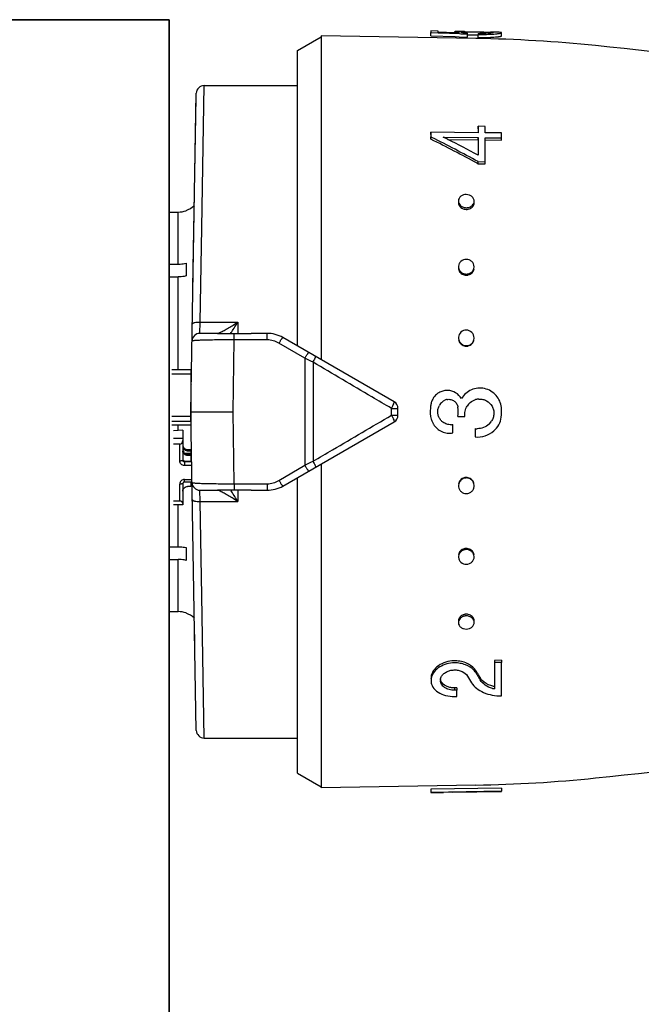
# Model space of a CAD drawing. Header units: millimetres. Extents: x 17747 to 112039, y -74980 to 446921.
# Tile 43 of 256: x 45248 to 45288, y -74019 to -73956. Entities that reach past the tile are written whole.
import ezdxf

# ---------------------------------------------------------------- set-up
doc = ezdxf.new("R2010")
doc.units = ezdxf.units.MM
doc.layers.add('UT_ZAŘÍZENÍ - OT', color=3, linetype='Continuous', lineweight=35)

msp = doc.modelspace()

# ---------------------------------------------------------------- linework, layer by layer
at = {"color": 0, "linetype": 'Continuous'}
for p, q in [((45274.549, -73957.135), (45274.552, -73956.936)), ((45274.552, -73956.831), (45274.552, -73956.936)), ((45275.002, -73956.839), (45274.552, -73956.831)), ((45274.552, -73956.936), (45275.001, -73956.951)), ((45275.001, -73956.951), (45275.069, -73956.954)), ((45275.002, -73956.907), (45275.002, -73956.839)), ((45276.062, -73956.941), (45275.002, -73956.907)), ((45275.069, -73956.954), (45276.36, -73956.999)), ((45276.052, -73956.887), (45276.051, -73956.94)), ((45276.365, -73956.95), (45276.062, -73956.941)), ((45276.215, -73956.946), (45276.215, -73956.931)), ((45276.36, -73956.999), (45276.446, -73957.002)), ((45276.446, -73957.002), (45276.876, -73957.018)), ((45276.652, -73956.945), (45276.653, -73956.881)), ((45276.873, -73957.217), (45276.876, -73957.018)), ((45276.874, -73957.079), (45276.906, -73957.079)), ((45276.876, -73957.018), (45276.876, -73956.965)), ((45277.485, -73957.085), (45277.56, -73957.086)), ((45277.486, -73956.885), (45277.608, -73956.887)), ((45277.559, -73957.246), (45277.562, -73957.047)), ((45277.562, -73956.984), (45277.562, -73957.047)), ((45278.4, -73956.898), (45278.389, -73956.898)), ((45278.399, -73956.958), (45278.4, -73956.912)), ((45278.415, -73956.899), (45278.4, -73956.898)), ((45279.048, -73957.145), (45279.052, -73956.945)), ((45266.048, -73958.076), (45267.548, -73957.21)), ((45267.548, -73957.136), (45267.548, -73977.781)), ((45277.417, -73957.309), (45267.548, -73957.136)), ((45274.549, -73957.135), (45276.098, -73957.189)), ((45276.098, -73957.189), (45276.356, -73957.198)), ((45276.356, -73957.198), (45276.873, -73957.217)), ((45266.048, -73976.915), (45266.048, -73958.076)), ((45259.248, -73981.11), (45259.603, -73960.802)), ((45259.948, -73969.374), (45260.103, -73960.31)), ((45260.103, -73960.31), (45266.048, -73960.31)), ((45259.387, -73973.176), (45259.598, -73961.051)), ((45274.549, -73963.423), (45274.552, -73963.276)), ((45274.552, -73963.276), (45274.552, -73963.588)), ((45277.552, -73963.315), (45274.552, -73963.276)), ((45277.549, -73963.06), (45277.552, -73962.909)), ((45277.552, -73962.909), (45277.552, -73963.315)), ((45278.002, -73962.915), (45277.552, -73962.909)), ((45278.002, -73963.321), (45278.002, -73962.915)), ((45279.052, -73963.334), (45278.002, -73963.321)), ((45279.052, -73963.645), (45279.052, -73963.334)), ((45274.549, -73963.732), (45274.552, -73963.588)), ((45274.552, -73963.588), (45274.608, -73963.616)), ((45275.338, -73963.598), (45277.552, -73963.626)), ((45275.393, -73963.626), (45275.338, -73963.598)), ((45275.631, -73963.746), (45277.549, -73963.771)), ((45277.549, -73963.771), (45277.552, -73963.626)), ((45277.549, -73963.771), (45277.549, -73964.628)), ((45277.552, -73963.626), (45277.552, -73964.745)), ((45277.998, -73963.776), (45279.048, -73963.789)), ((45278.002, -73965.164), (45278.002, -73963.632)), ((45278.002, -73963.632), (45279.052, -73963.645)), ((45279.048, -73963.789), (45279.052, -73963.645)), ((45277.496, -73965.262), (45277.549, -73965.29)), ((45277.549, -73965.29), (45277.552, -73965.159)), ((45277.552, -73965.159), (45278.002, -73965.164)), ((45277.998, -73965.295), (45278.002, -73965.164)), ((45277.549, -73965.29), (45277.998, -73965.295)), ((45257.878, -73968.373), (45258.448, -73968.373)), ((45258.448, -73971.697), (45258.448, -73968.373)), ((45258.948, -73968.274), (45258.948, -73968.287)), ((45259.846, -73975.385), (45259.948, -73969.374)), ((45257.83, -73971.697), (45258.448, -73971.697)), ((45258.948, -73971.636), (45258.948, -73972.45)), ((45257.823, -73972.51), (45258.448, -73972.51)), ((45258.448, -73978.436), (45258.448, -73972.51)), ((45259.827, -73976.11), (45259.846, -73975.385)), ((45259.846, -73975.385), (45262.248, -73975.385)), ((45262.248, -73975.385), (45262.248, -73976.119)), ((45260.985, -73976.11), (45259.827, -73976.11)), ((45261.949, -73981.11), (45262.021, -73976.525)), ((45262.021, -73976.525), (45262.021, -73976.118)), ((45264.118, -73976.525), (45262.021, -73976.525)), ((45264.118, -73976.11), (45263.091, -73976.11)), ((45264.118, -73976.525), (45264.118, -73976.11)), ((45272.198, -73980.466), (45265.118, -73976.378)), ((45266.515, -73977.698), (45264.868, -73976.73)), ((45266.515, -73977.698), (45266.515, -73984.522)), ((45259.248, -73978.436), (45258.048, -73978.436)), ((45259.248, -73978.436), (45259.248, -73981.958)), ((45267.036, -73977.955), (45267.036, -73984.266)), ((45259.248, -73978.72), (45258.048, -73978.72)), ((45272.035, -73981.326), (45272.035, -73980.895)), ((45272.448, -73981.322), (45272.448, -73980.899)), ((45259.248, -73981.416), (45258.048, -73981.416)), ((45259.603, -74001.419), (45259.248, -73981.11)), ((45259.248, -73981.11), (45261.949, -73981.11)), ((45262.021, -73985.695), (45261.949, -73981.11)), ((45276.262, -73981.413), (45276.712, -73981.413)), ((45259.248, -73981.731), (45258.048, -73981.731)), ((45259.248, -73981.958), (45258.048, -73981.958)), ((45258.448, -73982.301), (45258.448, -73981.958)), ((45265.118, -73985.842), (45272.198, -73981.755)), ((45275.942, -73982.454), (45275.942, -73981.919)), ((45277.372, -73982.182), (45277.372, -73982.716)), ((45258.748, -73982.285), (45258.148, -73982.318)), ((45258.748, -73982.816), (45258.148, -73982.816)), ((45258.748, -73982.285), (45258.748, -73984.208)), ((45258.548, -73983.168), (45258.148, -73983.168)), ((45258.548, -73984.247), (45258.548, -73983.168)), ((45259.294, -73983.725), (45259.288, -73983.402)), ((45259.295, -73983.759), (45258.885, -73983.759)), ((45259.048, -73983.514), (45259.048, -73983.612)), ((45259.048, -73983.514), (45259.248, -73983.514)), ((45259.248, -73983.612), (45259.048, -73983.612)), ((45259.048, -73983.807), (45259.048, -73983.904)), ((45259.048, -73983.807), (45259.248, -73983.807)), ((45259.248, -73983.904), (45259.048, -73983.904)), ((45259.247, -73983.728), (45259.294, -73983.725)), ((45259.248, -73983.514), (45259.248, -73983.759)), ((45259.248, -73983.807), (45259.248, -73984.248)), ((45259.248, -73983.954), (45259.298, -73983.954)), ((45258.848, -73984.248), (45258.848, -73984.541)), ((45258.848, -73984.248), (45259.248, -73984.248)), ((45259.304, -73984.306), (45258.848, -73984.306)), ((45259.308, -73984.541), (45258.848, -73984.541)), ((45259.248, -73984.15), (45259.301, -73984.15)), ((45264.868, -73985.491), (45266.515, -73984.522)), ((45267.548, -73984.439), (45267.548, -74005.084)), ((45266.048, -74004.144), (45266.048, -73985.305)), ((45258.548, -73986.797), (45258.548, -73985.718)), ((45258.748, -73985.679), (45258.748, -73987.033)), ((45258.848, -73985.585), (45258.848, -73985.424)), ((45258.848, -73985.424), (45259.324, -73985.424)), ((45258.848, -73985.585), (45259.326, -73985.585)), ((45259.248, -73985.866), (45259.048, -73985.866)), ((45259.248, -73985.585), (45259.248, -73985.866)), ((45262.021, -73985.695), (45264.118, -73985.695)), ((45262.021, -73985.695), (45262.021, -73986.103)), ((45264.118, -73985.695), (45264.118, -73986.11)), ((45259.827, -73986.11), (45260.985, -73986.11)), ((45259.846, -73986.835), (45259.827, -73986.11)), ((45262.248, -73986.102), (45262.248, -73986.835)), ((45263.091, -73986.11), (45264.118, -73986.11)), ((45258.548, -73986.797), (45258.148, -73986.797)), ((45258.748, -73987.033), (45258.148, -73987.033)), ((45258.448, -73989.71), (45258.448, -73987.033)), ((45259.846, -73986.835), (45262.248, -73986.835)), ((45259.948, -73992.846), (45259.846, -73986.835)), ((45257.823, -73989.71), (45258.448, -73989.71)), ((45258.948, -73989.771), (45258.948, -73990.584)), ((45257.83, -73990.523), (45258.448, -73990.523)), ((45258.448, -73993.847), (45258.448, -73990.523)), ((45260.103, -74001.91), (45259.948, -73992.846)), ((45257.878, -73993.847), (45258.448, -73993.847)), ((45258.948, -73993.933), (45258.948, -73993.946)), ((45259.503, -73995.725), (45259.488, -73994.863)), ((45279.048, -73996.951), (45278.598, -73996.956)), ((45278.598, -73996.956), (45278.602, -73997.088)), ((45279.052, -73997.083), (45278.602, -73997.088)), ((45278.602, -73997.088), (45278.602, -73998.776)), ((45279.048, -73996.951), (45279.052, -73997.083)), ((45279.052, -73999.225), (45279.052, -73997.083)), ((45277.426, -73997.64), (45277.43, -73997.778)), ((45277.455, -73997.688), (45277.426, -73997.64)), ((45277.572, -73998.016), (45277.543, -73997.968)), ((45277.681, -73998.063), (45277.685, -73998.204)), ((45276.199, -73998.708), (45276.049, -73998.71)), ((45276.049, -73998.71), (45276.052, -73998.856)), ((45276.202, -73998.854), (45276.052, -73998.856)), ((45276.199, -73998.708), (45276.202, -73998.854)), ((45276.202, -73999.262), (45276.202, -73998.854)), ((45276.052, -73999.264), (45276.202, -73999.262)), ((45260.103, -74001.91), (45266.048, -74001.91)), ((45266.048, -74004.144), (45267.548, -74005.01)), ((45277.417, -74004.912), (45267.548, -74005.084)), ((45279.048, -74005.096), (45274.549, -74005.175)), ((45274.549, -74005.175), (45274.552, -74005.374)), ((45274.549, -74005.185), (45274.552, -74005.385)), ((45279.052, -74005.296), (45274.552, -74005.374)), ((45274.552, -74005.374), (45274.552, -74005.385)), ((45275.902, -74005.366), (45275.339, -74005.376)), ((45275.902, -74005.363), (45279.052, -74005.308)), ((45275.902, -74005.366), (45275.902, -74005.363)), ((45279.048, -74005.096), (45279.052, -74005.296)), ((45279.052, -74005.308), (45279.052, -74005.296))]:
    msp.add_line(p, q, dxfattribs=at)
for centre, radius, start, end in [((45276.328, -73970.091), 13.227, 89.44109, 89.86889), ((45276.228, -73979.887), 23.023, 89.16114, 89.43014), ((45275.943, -73998.988), 42.126, 88.99668, 89.15368), ((45276.803, -73962.159), 5.28, 90.80201, 91.62553), ((45277.239, -73951.599), 5.379, 264.4209, 265.22986), ((45277.325, -73950.557), 6.424, 265.23782, 265.99348), ((45277.736, -73946.956), 10.03, 269.00618, 269.62329), ((45277.779, -73944.505), 12.544, 269.00858, 269.7243), ((45277.861, -73947.215), 9.833, 272.60404, 273.36824), ((45278.199, -73959.463), 2.559, 85.77165, 86.54128), ((45278.256, -73958.694), 1.789, 85.3674, 85.74663), ((45277.784, -73992.633), 35.74, 88.78449, 88.98762), ((45277.933, -73948.469), 8.577, 273.37423, 274.17442), ((45275.846, -74047.295), 90, 84.13647, 89), ((45277.859, -73947.347), 9.899, 272.58441, 273.34327), ((45277.933, -73948.618), 8.626, 273.34927, 274.14414), ((45233.96, -74455.15), 500, 80.7849, 84.13647), ((45260.103, -73960.81), 0.5, 89.99995, 178.99727), ((45227.528, -74057.927), 105.279, 61.6647, 63.47201), ((45227.263, -74057.55), 105.191, 61.44046, 63.25103), ((45230.631, -74052.526), 99.533, 63.12099, 63.27442), ((45227.719, -74058.214), 105.923, 61.93543, 63.10673), ((45276.629, -73967.781), 0.33, 178.19656, 179.9988), ((45258.446, -73966.864), 1.509, 270.07058, 289.41996), ((45258.448, -73966.86), 1.5, 289.47122, 313.35083), ((45276.805, -73967.623), 0.582, 256.38385, 269.38767), ((45276.808, -73967.521), 0.577, 256.34526, 269.38585), ((45276.804, -73967.634), 0.572, 269.48444, 276.21503), ((45276.807, -73967.531), 0.567, 269.48461, 276.23097), ((45276.803, -73967.623), 0.583, 276.20438, 282.56154), ((45276.806, -73967.52), 0.578, 276.22081, 282.59954), ((45276.959, -73967.79), 0.34, 350.77007, 358.16143), ((45276.716, -73971.93), 0.417, 180.04404, 188.31485), ((45276.887, -73971.861), 0.415, 357.37319, 359.99637), ((45276.802, -73971.88), 0.519, 269.66461, 277.08605), ((45276.805, -73971.811), 0.515, 269.66483, 277.10359), ((45276.8, -73971.865), 0.533, 277.07982, 284.05154), ((45276.803, -73971.797), 0.529, 277.09797, 284.09301), ((45241.465, -73962.863), 24.264, 327.18528, 328.93017), ((45259.827, -73976.61), 0.5, 90.00005, 179.0027), ((45245.422, -73965.408), 19.559, 326.80865, 327.16862), ((45264.118, -73978.11), 2, 60, 90), ((45264.117, -73978.004), 1.479, 59.48742, 89.9707), ((45276.831, -73976.395), 0.471, 354.81541, 359.98513), ((45276.8, -73976.433), 0.492, 269.85712, 277.68641), ((45276.803, -73976.402), 0.488, 269.85737, 277.70488), ((45276.798, -73976.416), 0.509, 277.6834, 285.011), ((45276.801, -73976.385), 0.505, 277.70254, 285.05443), ((45158.953, -74197.071), 244.324, 63.74449, 63.88063), ((45259.348, -73979.266), 0.0994, 180.01969, 226.40783), ((45259.348, -73979.254), 0.301, 250.55744, 255.99011), ((45275.608, -73980.809), 1.073, 152.15714, 158.3337), ((45275.613, -73980.811), 1.078, 145.97035, 152.15939), ((45275.693, -73980.888), 0.576, 101.60275, 108.74682), ((45277.666, -73981.222), 0.927, 100.78373, 106.92072), ((45277.656, -73981.173), 0.878, 93.89514, 100.73786), ((45259.348, -73980.882), 0.3, 107.64647, 109.44599), ((45271.948, -73980.899), 0.5, 0, 60), ((45276.503, -73981.049), 1.999, 164.80798, 168.16539), ((45275.591, -73980.802), 1.054, 158.33184, 164.78857), ((45275.809, -73981.112), 0.828, 140.87074, 150.30871), ((45275.816, -73981.117), 0.836, 130.17155, 140.86954), ((45275.691, -73980.881), 0.569, 108.74479, 116.15952), ((45273.966, -73981.11), 2.316, 352.48051, 7.18318), ((45277.675, -73981.264), 0.97, 138.95573, 147.53873), ((45277.669, -73981.26), 0.963, 129.98808, 138.92429), ((45276.39, -73981.11), 2.661, 352.61699, 5.79637), ((45271.948, -73981.322), 0.5, 300, 0), ((45275.711, -73981.273), 1.181, 194.6023, 200.52709), ((45275.82, -73981.102), 0.841, 211.88911, 219.07605), ((45275.757, -73981.255), 1.23, 200.54074, 209.44738), ((45275.771, -73981.248), 1.247, 209.4292, 211.63674), ((45275.813, -73981.109), 0.831, 219.0533, 232.02888), ((45275.8, -73981.147), 0.785, 273.22437, 280.43844), ((45277.49, -73981.084), 1.104, 263.8642, 270.12595), ((45277.491, -73981.067), 1.119, 312.77559, 319.01429), ((45277.661, -73981.216), 0.893, 319.04698, 325.88598), ((45277.49, -73981.076), 1.644, 265.8993, 310.20577), ((45259.039, -73983.317), 0.29, 180.04441, 214.05404), ((45158.953, -73765.149), 244.324, 296.11937, 296.25551), ((45276.803, -73985.806), 0.51, 98.02694, 105.33939), ((45276.806, -73985.837), 0.507, 98.04608, 105.38273), ((45276.8, -73985.788), 0.493, 90.20682, 98.03026), ((45276.804, -73985.819), 0.489, 90.20709, 98.04874), ((45258.836, -73985.679), 0.0882, 171.33922, 179.96309), ((45259.827, -73985.61), 0.5, 181, 270), ((45264.117, -73984.217), 1.479, 270.02931, 300.51257), ((45264.118, -73984.11), 2, 270, 300), ((45276.783, -73985.828), 0.481, 185.08469, 187.79003), ((45245.08, -73997.035), 19.968, 32.83509, 33.1877), ((45241.544, -73999.308), 24.171, 31.0665, 32.81806), ((45276.804, -73990.359), 0.537, 97.79544, 104.73665), ((45276.808, -73990.427), 0.533, 97.81357, 104.77792), ((45276.802, -73990.342), 0.52, 90.39229, 97.80224), ((45276.806, -73990.41), 0.516, 90.39253, 97.81976), ((45258.446, -73995.357), 1.509, 70.58004, 89.92942), ((45258.448, -73995.36), 1.5, 46.64917, 70.52878), ((45276.806, -73994.603), 0.588, 97.26681, 103.58577), ((45276.809, -73994.706), 0.584, 97.28322, 103.6235), ((45276.804, -73994.589), 0.574, 90.56165, 97.27806), ((45276.808, -73994.691), 0.569, 90.56184, 97.29397), ((45276.804, -73994.578), 0.563, 89.57233, 90.53635), ((45276.807, -73994.696), 0.574, 77.3795, 90.47236), ((45276.803, -73994.594), 0.579, 77.42334, 89.52385), ((45276.629, -73994.44), 0.33, 180.0012, 181.80344), ((45276.959, -73994.43), 0.34, 1.83857, 9.22993), ((45276.072, -73998.966), 1.981, 90.6662, 95.25488), ((45276.071, -73998.934), 1.949, 86.31776, 90.65223), ((45276.467, -73998.365), 1.129, 37.30427, 43.3274), ((45276.562, -73998.292), 1.009, 30.66525, 37.31087), ((45317.825, -73973.891), 46.929, 210.59685, 210.86768), ((45316.976, -73974.059), 46.046, 210.8741, 211.14789), ((45315.624, -73974.876), 44.466, 211.14786, 211.42912), ((45275.611, -73998.234), 0.458, 173.03308, 181.39547), ((45315.356, -73974.995), 44.808, 210.82705, 211.4577), ((45316.102, -73974.922), 44.921, 210.9365, 211.21663), ((45278.472, -73997.578), 0.927, 211.49104, 218.28511), ((45278.551, -73997.516), 1.027, 218.28539, 224.50117), ((45278.987, -73996.906), 1.908, 254.23814, 258.37107), ((45233.96, -73507.071), 500, 275.86353, 279.22391), ((45260.103, -74001.41), 0.5, 181, 270), ((45275.846, -73914.926), 90, 271, 275.86353)]:
    msp.add_arc(centre, radius, start, end, dxfattribs=at)
for centre, major_axis, ratio, start_param, end_param in [((45258.548, -73982.933), (0, -0.235), 0.85043, 0, 1.570796), ((45258.548, -73986.954), (-0.2, 0), 0.785695, 3.141593, 4.712389)]:
    msp.add_ellipse(centre, major_axis=major_axis, ratio=ratio, start_param=start_param, end_param=end_param, dxfattribs=at)
for points, knots in [([(45276.102, -73956.873), (45276.09, -73956.874), (45276.073, -73956.876), (45276.057, -73956.881), (45276.052, -73956.885), (45276.052, -73956.887)], [0, 0, 0, 0, 0.708486, 0.898996, 1, 1, 1, 1]), ([(45276.052, -73956.887), (45276.052, -73956.892), (45276.071, -73956.9), (45276.099, -73956.909), (45276.152, -73956.92), (45276.192, -73956.927), (45276.215, -73956.931)], [0, 0, 0, 0, 0.080473, 0.272652, 0.58028, 1, 1, 1, 1]), ([(45276.202, -73956.866), (45276.191, -73956.866), (45276.158, -73956.868), (45276.125, -73956.87), (45276.102, -73956.873)], [0, 0, 0, 0, 0.312325, 1, 1, 1, 1]), ([(45276.358, -73956.865), (45276.343, -73956.864), (45276.291, -73956.865), (45276.239, -73956.865), (45276.202, -73956.866)], [0, 0, 0, 0, 0.28218, 1, 1, 1, 1]), ([(45276.215, -73956.931), (45276.226, -73956.932), (45276.276, -73956.94), (45276.326, -73956.946), (45276.365, -73956.95)], [0, 0, 0, 0, 0.219199, 1, 1, 1, 1]), ([(45276.45, -73956.903), (45276.45, -73956.9), (45276.46, -73956.895), (45276.468, -73956.894), (45276.474, -73956.893)], [0, 0, 0, 0, 0.306489, 1, 1, 1, 1]), ([(45276.716, -73956.952), (45276.678, -73956.948), (45276.613, -73956.941), (45276.537, -73956.93), (45276.492, -73956.921), (45276.47, -73956.915), (45276.457, -73956.911), (45276.45, -73956.905), (45276.45, -73956.903)], [0, 0, 0, 0, 0.416564, 0.727805, 0.840468, 0.923103, 0.975235, 1, 1, 1, 1]), ([(45276.474, -73956.893), (45276.478, -73956.892), (45276.501, -73956.889), (45276.524, -73956.887), (45276.542, -73956.886)], [0, 0, 0, 0, 0.191517, 1, 1, 1, 1]), ([(45276.542, -73956.886), (45276.55, -73956.885), (45276.587, -73956.883), (45276.624, -73956.882), (45276.653, -73956.881)], [0, 0, 0, 0, 0.216654, 1, 1, 1, 1]), ([(45276.729, -73956.88), (45276.743, -73956.879), (45276.802, -73956.879), (45276.862, -73956.879), (45276.908, -73956.879)], [0, 0, 0, 0, 0.229978, 1, 1, 1, 1]), ([(45276.906, -73957.079), (45276.95, -73957.079), (45277.143, -73957.079), (45277.336, -73957.082), (45277.485, -73957.085)], [0, 0, 0, 0, 0.228577, 1, 1, 1, 1]), ([(45276.908, -73956.879), (45276.952, -73956.879), (45277.145, -73956.88), (45277.337, -73956.882), (45277.486, -73956.885)], [0, 0, 0, 0, 0.228486, 1, 1, 1, 1]), ([(45277.608, -73956.887), (45277.748, -73956.889), (45277.996, -73956.895), (45278.245, -73956.902), (45278.354, -73956.909)], [0, 0, 0, 0, 0.5608, 1, 1, 1, 1]), ([(45278.311, -73956.967), (45278.267, -73956.97), (45278.054, -73956.984), (45277.84, -73956.987), (45277.67, -73956.986)], [0, 0, 0, 0, 0.202928, 1, 1, 1, 1]), ([(45277.719, -73957.049), (45277.77, -73957.049), (45277.966, -73957.049), (45278.162, -73957.044), (45278.307, -73957.038)], [0, 0, 0, 0, 0.261385, 1, 1, 1, 1]), ([(45278.51, -73956.933), (45278.509, -73956.934), (45278.504, -73956.938), (45278.488, -73956.944), (45278.45, -73956.952), (45278.388, -73956.96), (45278.339, -73956.964), (45278.311, -73956.967)], [0, 0, 0, 0, 0.026104, 0.078509, 0.271488, 0.580502, 1, 1, 1, 1]), ([(45278.4, -73956.912), (45278.415, -73956.913), (45278.441, -73956.915), (45278.475, -73956.92), (45278.495, -73956.924), (45278.507, -73956.928), (45278.509, -73956.931)], [0, 0, 0, 0, 0.402142, 0.703286, 0.901798, 1, 1, 1, 1]), ([(45278.509, -73956.931), (45278.509, -73956.931), (45278.509, -73956.932), (45278.51, -73956.932), (45278.51, -73956.933)], [0, 0, 0, 0, 0.519614, 1, 1, 1, 1]), ([(45278.972, -73956.92), (45278.916, -73956.913), (45278.772, -73956.907), (45278.629, -73956.903), (45278.542, -73956.901)], [0, 0, 0, 0, 0.393124, 1, 1, 1, 1]), ([(45278.558, -73957.023), (45278.627, -73957.018), (45278.726, -73957.009), (45278.847, -73956.995), (45278.918, -73956.985), (45278.973, -73956.975), (45279.015, -73956.965), (45279.038, -73956.958), (45279.052, -73956.949), (45279.052, -73956.945)], [0, 0, 0, 0, 0.415889, 0.585993, 0.728367, 0.841268, 0.923827, 0.975949, 1, 1, 1, 1]), ([(45279.032, -73956.932), (45279.028, -73956.931), (45279.008, -73956.925), (45278.988, -73956.922), (45278.972, -73956.92)], [0, 0, 0, 0, 0.194984, 1, 1, 1, 1]), ([(45279.052, -73956.945), (45279.052, -73956.942), (45279.045, -73956.936), (45279.037, -73956.933), (45279.032, -73956.932)], [0, 0, 0, 0, 0.34526, 1, 1, 1, 1]), ([(45277.559, -73957.246), (45277.624, -73957.247), (45277.873, -73957.249), (45278.122, -73957.245), (45278.306, -73957.236)], [0, 0, 0, 0, 0.261104, 1, 1, 1, 1]), ([(45278.556, -73957.222), (45278.625, -73957.217), (45278.723, -73957.208), (45278.844, -73957.194), (45278.915, -73957.184), (45278.97, -73957.175), (45279.012, -73957.165), (45279.035, -73957.157), (45279.048, -73957.149), (45279.048, -73957.145)], [0, 0, 0, 0, 0.416026, 0.586157, 0.728535, 0.841423, 0.923955, 0.976034, 1, 1, 1, 1]), ([(45276.299, -73967.781), (45276.299, -73967.873), (45276.384, -73968.07), (45276.568, -73968.165), (45276.668, -73968.189)], [0, 0, 0, 0, 0.47302, 1, 1, 1, 1]), ([(45276.302, -73967.659), (45276.301, -73967.707), (45276.319, -73967.806), (45276.373, -73967.891), (45276.406, -73967.929)], [0, 0, 0, 0, 0.488775, 1, 1, 1, 1]), ([(45276.802, -73967.257), (45276.739, -73967.257), (45276.613, -73967.276), (45276.449, -73967.36), (45276.335, -73967.494), (45276.304, -73967.605), (45276.302, -73967.659)], [0, 0, 0, 0, 0.270385, 0.528616, 0.769944, 1, 1, 1, 1]), ([(45277.302, -73967.69), (45277.304, -73967.634), (45277.277, -73967.518), (45277.165, -73967.374), (45276.997, -73967.281), (45276.868, -73967.258), (45276.802, -73967.257)], [0, 0, 0, 0, 0.229393, 0.470966, 0.729703, 1, 1, 1, 1]), ([(45277.198, -73967.936), (45277.229, -73967.902), (45277.279, -73967.825), (45277.301, -73967.734), (45277.302, -73967.69)], [0, 0, 0, 0, 0.509651, 1, 1, 1, 1]), ([(45276.406, -73967.929), (45276.423, -73967.947), (45276.498, -73968.018), (45276.596, -73968.063), (45276.672, -73968.082)], [0, 0, 0, 0, 0.24218, 1, 1, 1, 1]), ([(45276.929, -73968.191), (45277.019, -73968.171), (45277.187, -73968.092), (45277.281, -73967.927), (45277.294, -73967.844)], [0, 0, 0, 0, 0.524629, 1, 1, 1, 1]), ([(45276.932, -73968.084), (45276.958, -73968.078), (45277.056, -73968.049), (45277.147, -73967.992), (45277.198, -73967.936)], [0, 0, 0, 0, 0.260211, 1, 1, 1, 1]), ([(45276.802, -73971.393), (45276.679, -73971.392), (45276.486, -73971.459), (45276.337, -73971.657), (45276.305, -73971.776), (45276.303, -73971.835)], [0, 0, 0, 0, 0.507384, 0.755665, 1, 1, 1, 1]), ([(45277.302, -73971.861), (45277.302, -73971.8), (45277.274, -73971.676), (45277.163, -73971.52), (45276.996, -73971.418), (45276.867, -73971.393), (45276.802, -73971.393)], [0, 0, 0, 0, 0.241806, 0.488407, 0.741812, 1, 1, 1, 1]), ([(45258.448, -73971.697), (45258.491, -73971.697), (45258.659, -73971.692), (45258.826, -73971.667), (45258.948, -73971.636)], [0, 0, 0, 0, 0.252472, 1, 1, 1, 1]), ([(45276.303, -73971.835), (45276.3, -73971.886), (45276.31, -73971.954), (45276.334, -73972.018), (45276.341, -73972.033)], [0, 0, 0, 0, 0.747031, 1, 1, 1, 1]), ([(45276.303, -73971.99), (45276.316, -73972.081), (45276.404, -73972.26), (45276.576, -73972.357), (45276.668, -73972.381)], [0, 0, 0, 0, 0.489899, 1, 1, 1, 1]), ([(45276.341, -73972.033), (45276.37, -73972.1), (45276.463, -73972.222), (45276.6, -73972.29), (45276.672, -73972.309)], [0, 0, 0, 0, 0.492845, 1, 1, 1, 1]), ([(45276.929, -73972.383), (45277.021, -73972.36), (45277.194, -73972.265), (45277.281, -73972.087), (45277.294, -73971.997)], [0, 0, 0, 0, 0.510101, 1, 1, 1, 1]), ([(45276.932, -73972.31), (45276.994, -73972.295), (45277.113, -73972.242), (45277.202, -73972.147), (45277.235, -73972.094)], [0, 0, 0, 0, 0.506643, 1, 1, 1, 1]), ([(45277.235, -73972.094), (45277.245, -73972.078), (45277.28, -73972.011), (45277.299, -73971.936), (45277.302, -73971.88)], [0, 0, 0, 0, 0.253103, 1, 1, 1, 1]), ([(45258.948, -73972.45), (45258.908, -73972.46), (45258.744, -73972.495), (45258.575, -73972.51), (45258.448, -73972.51)], [0, 0, 0, 0, 0.247091, 1, 1, 1, 1]), ([(45259.346, -73975.514), (45259.346, -73975.505), (45259.355, -73975.482), (45259.388, -73975.459), (45259.435, -73975.437), (45259.525, -73975.409), (45259.664, -73975.389), (45259.782, -73975.384), (45259.846, -73975.385)], [0, 0, 0, 0, 0.054454, 0.124226, 0.220024, 0.341181, 0.645763, 1, 1, 1, 1]), ([(45261.128, -73976.046), (45261.211, -73976.006), (45261.388, -73975.913), (45261.764, -73975.697), (45262.053, -73975.515), (45262.248, -73975.385)], [0, 0, 0, 0, 0.213248, 0.460801, 1, 1, 1, 1]), ([(45276.802, -73975.899), (45276.681, -73975.899), (45276.431, -73975.99), (45276.315, -73976.231), (45276.304, -73976.35)], [0, 0, 0, 0, 0.501804, 1, 1, 1, 1]), ([(45277.302, -73976.395), (45277.302, -73976.269), (45277.194, -73976.005), (45276.93, -73975.9), (45276.802, -73975.899)], [0, 0, 0, 0, 0.49811, 1, 1, 1, 1]), ([(45262.021, -73976.525), (45261.845, -73976.524), (45261.5, -73976.524), (45260.999, -73976.527), (45260.538, -73976.533), (45260.188, -73976.54), (45259.941, -73976.548), (45259.784, -73976.554), (45259.65, -73976.56), (45259.538, -73976.567), (45259.45, -73976.575), (45259.387, -73976.582), (45259.349, -73976.59), (45259.332, -73976.595), (45259.327, -73976.6), (45259.327, -73976.602)], [0, 0, 0, 0, 0.195605, 0.383531, 0.55643, 0.707585, 0.773165, 0.831259, 0.881323, 0.92293, 0.955723, 0.979458, 0.994025, 0.997954, 1, 1, 1, 1]), ([(45260.959, -73976.11), (45260.967, -73976.11), (45260.987, -73976.105), (45261.006, -73976.099), (45261.018, -73976.094)], [0, 0, 0, 0, 0.393757, 1, 1, 1, 1]), ([(45260.985, -73976.11), (45261.064, -73976.11), (45261.41, -73976.111), (45261.755, -73976.115), (45262.021, -73976.118)], [0, 0, 0, 0, 0.230893, 1, 1, 1, 1]), ([(45261.018, -73976.094), (45261.02, -73976.093), (45261.031, -73976.089), (45261.041, -73976.085), (45261.049, -73976.082)], [0, 0, 0, 0, 0.235586, 1, 1, 1, 1]), ([(45261.049, -73976.082), (45261.055, -73976.079), (45261.082, -73976.068), (45261.108, -73976.056), (45261.128, -73976.046)], [0, 0, 0, 0, 0.229765, 1, 1, 1, 1]), ([(45262.021, -73976.118), (45262.2, -73976.12), (45262.557, -73976.119), (45262.914, -73976.11), (45263.091, -73976.11)], [0, 0, 0, 0, 0.502804, 1, 1, 1, 1]), ([(45264.868, -73976.73), (45264.889, -73976.71), (45264.92, -73976.662), (45264.954, -73976.588), (45264.993, -73976.525), (45265.032, -73976.474), (45265.062, -73976.432), (45265.087, -73976.401), (45265.102, -73976.385), (45265.115, -73976.376), (45265.118, -73976.378)], [0, 0, 0, 0, 0.198142, 0.388892, 0.560134, 0.707991, 0.828678, 0.918542, 0.975091, 1, 1, 1, 1]), ([(45276.303, -73976.495), (45276.316, -73976.589), (45276.4, -73976.776), (45276.575, -73976.881), (45276.668, -73976.907)], [0, 0, 0, 0, 0.498032, 1, 1, 1, 1]), ([(45276.32, -73976.521), (45276.343, -73976.603), (45276.432, -73976.761), (45276.589, -73976.849), (45276.672, -73976.872)], [0, 0, 0, 0, 0.49918, 1, 1, 1, 1]), ([(45276.929, -73976.908), (45277.012, -73976.885), (45277.169, -73976.799), (45277.258, -73976.643), (45277.281, -73976.561)], [0, 0, 0, 0, 0.50198, 1, 1, 1, 1]), ([(45276.932, -73976.873), (45277.005, -73976.853), (45277.144, -73976.782), (45277.234, -73976.654), (45277.263, -73976.585)], [0, 0, 0, 0, 0.50114, 1, 1, 1, 1]), ([(45266.515, -73977.698), (45266.544, -73977.648), (45266.587, -73977.577), (45266.644, -73977.487), (45266.68, -73977.432), (45266.711, -73977.387), (45266.735, -73977.355), (45266.751, -73977.337), (45266.76, -73977.329), (45266.764, -73977.328), (45266.765, -73977.329)], [0, 0, 0, 0, 0.387648, 0.559336, 0.708365, 0.829964, 0.920373, 0.976704, 0.992026, 1, 1, 1, 1]), ([(45267.036, -73977.955), (45267.061, -73977.908), (45267.098, -73977.839), (45267.141, -73977.752), (45267.166, -73977.697), (45267.185, -73977.652), (45267.197, -73977.617), (45267.203, -73977.595), (45267.202, -73977.581), (45267.199, -73977.579)], [0, 0, 0, 0, 0.389691, 0.560136, 0.707341, 0.827183, 0.916538, 0.973346, 1, 1, 1, 1]), ([(45272.035, -73980.895), (45271.62, -73980.65), (45269.953, -73979.67), (45268.287, -73978.69), (45267.036, -73977.955)], [0, 0, 0, 0, 0.249365, 1, 1, 1, 1]), ([(45279.038, -73980.841), (45279.024, -73980.699), (45278.949, -73980.417), (45278.642, -73979.929), (45277.992, -73979.538), (45277.235, -73979.612), (45276.751, -73979.925), (45276.565, -73980.149), (45276.492, -73980.272)], [0, 0, 0, 0, 0.125806, 0.251598, 0.500158, 0.748611, 0.874302, 1, 1, 1, 1]), ([(45276.492, -73980.272), (45276.404, -73980.12), (45276.148, -73979.857), (45275.71, -73979.728), (45275.358, -73979.76), (45275.107, -73979.851), (45274.886, -73980), (45274.769, -73980.135), (45274.719, -73980.208)], [0, 0, 0, 0, 0.249691, 0.498274, 0.623384, 0.748679, 0.874168, 1, 1, 1, 1]), ([(45275.577, -73980.324), (45275.654, -73980.308), (45275.816, -73980.309), (45276.038, -73980.408), (45276.201, -73980.587), (45276.254, -73980.742), (45276.264, -73980.821)], [0, 0, 0, 0, 0.248903, 0.498305, 0.748695, 1, 1, 1, 1]), ([(45277.596, -73980.297), (45277.68, -73980.292), (45277.85, -73980.304), (45278.167, -73980.42), (45278.421, -73980.669), (45278.544, -73980.986), (45278.57, -73981.241), (45278.524, -73981.493), (45278.448, -73981.647), (45278.401, -73981.717)], [0, 0, 0, 0, 0.124702, 0.249421, 0.497433, 0.62303, 0.748788, 0.874419, 1, 1, 1, 1]), ([(45272.035, -73980.895), (45272.064, -73980.843), (45272.114, -73980.748), (45272.172, -73980.62), (45272.202, -73980.531), (45272.208, -73980.485), (45272.203, -73980.469), (45272.198, -73980.466)], [0, 0, 0, 0, 0.377895, 0.69297, 0.905251, 0.965919, 1, 1, 1, 1]), ([(45272.035, -73980.895), (45272.063, -73980.895), (45272.118, -73980.895), (45272.196, -73980.895), (45272.266, -73980.896), (45272.327, -73980.896), (45272.371, -73980.897), (45272.4, -73980.897), (45272.417, -73980.897), (45272.43, -73980.898), (45272.44, -73980.898), (45272.444, -73980.899), (45272.448, -73980.898), (45272.448, -73980.899)], [0, 0, 0, 0, 0.203374, 0.394866, 0.56769, 0.716771, 0.837685, 0.88646, 0.926896, 0.958626, 0.981467, 0.99529, 1, 1, 1, 1]), ([(45274.546, -73980.639), (45274.53, -73980.716), (45274.484, -73981.025), (45274.509, -73981.344), (45274.568, -73981.571)], [0, 0, 0, 0, 0.250786, 1, 1, 1, 1]), ([(45275.107, -73981.546), (45275.068, -73981.484), (45275.006, -73981.347), (45274.974, -73981.126), (45274.998, -73980.904), (45275.054, -73980.765), (45275.09, -73980.702)], [0, 0, 0, 0, 0.249892, 0.499949, 0.75024, 1, 1, 1, 1]), ([(45276.712, -73981.413), (45276.696, -73981.298), (45276.705, -73981.061), (45276.794, -73980.841), (45276.856, -73980.743)], [0, 0, 0, 0, 0.500135, 1, 1, 1, 1]), ([(45267.036, -73984.266), (45267.453, -73984.02), (45269.12, -73983.041), (45270.786, -73982.06), (45272.035, -73981.326)], [0, 0, 0, 0, 0.250578, 1, 1, 1, 1]), ([(45272.035, -73981.326), (45272.063, -73981.326), (45272.118, -73981.325), (45272.196, -73981.325), (45272.266, -73981.325), (45272.327, -73981.324), (45272.371, -73981.324), (45272.4, -73981.323), (45272.417, -73981.323), (45272.43, -73981.323), (45272.44, -73981.323), (45272.444, -73981.321), (45272.448, -73981.322), (45272.448, -73981.322)], [0, 0, 0, 0, 0.203374, 0.394866, 0.56769, 0.716771, 0.837685, 0.88646, 0.926896, 0.958626, 0.981467, 0.99529, 1, 1, 1, 1]), ([(45272.035, -73981.326), (45272.064, -73981.377), (45272.114, -73981.473), (45272.172, -73981.601), (45272.202, -73981.689), (45272.208, -73981.736), (45272.203, -73981.752), (45272.198, -73981.755)], [0, 0, 0, 0, 0.377895, 0.69297, 0.905251, 0.965919, 1, 1, 1, 1]), ([(45278.551, -73982.332), (45278.68, -73982.222), (45278.899, -73981.951), (45279.008, -73981.621), (45279.03, -73981.452)], [0, 0, 0, 0, 0.49938, 1, 1, 1, 1]), ([(45274.71, -73981.902), (45274.772, -73982.003), (45274.928, -73982.189), (45275.233, -73982.386), (45275.582, -73982.482), (45275.825, -73982.476), (45275.942, -73982.454)], [0, 0, 0, 0, 0.249964, 0.499879, 0.749906, 1, 1, 1, 1]), ([(45275.844, -73981.931), (45275.748, -73981.937), (45275.553, -73981.913), (45275.378, -73981.822), (45275.302, -73981.763)], [0, 0, 0, 0, 0.50069, 1, 1, 1, 1]), ([(45278.251, -73981.889), (45278.149, -73981.983), (45277.91, -73982.135), (45277.631, -73982.188), (45277.492, -73982.188)], [0, 0, 0, 0, 0.500561, 1, 1, 1, 1]), ([(45258.748, -73983.22), (45258.748, -73983.258), (45258.764, -73983.336), (45258.831, -73983.434), (45258.931, -73983.499), (45259.009, -73983.514), (45259.048, -73983.514)], [0, 0, 0, 0, 0.247784, 0.496832, 0.747734, 1, 1, 1, 1]), ([(45258.748, -73983.513), (45258.748, -73983.551), (45258.764, -73983.629), (45258.831, -73983.726), (45258.931, -73983.792), (45259.009, -73983.807), (45259.048, -73983.807)], [0, 0, 0, 0, 0.247784, 0.496832, 0.747734, 1, 1, 1, 1]), ([(45259.048, -73983.904), (45259.009, -73983.904), (45258.931, -73983.889), (45258.831, -73983.824), (45258.764, -73983.726), (45258.748, -73983.649), (45258.748, -73983.61)], [0, 0, 0, 0, 0.252266, 0.503168, 0.752216, 1, 1, 1, 1]), ([(45259.048, -73983.612), (45259, -73983.612), (45258.901, -73983.588), (45258.825, -73983.52), (45258.798, -73983.48)], [0, 0, 0, 0, 0.501963, 1, 1, 1, 1]), ([(45258.748, -73984.208), (45258.748, -73984.211), (45258.745, -73984.216), (45258.739, -73984.22), (45258.73, -73984.225), (45258.713, -73984.231), (45258.688, -73984.236), (45258.658, -73984.241), (45258.611, -73984.246), (45258.574, -73984.247), (45258.548, -73984.247)], [0, 0, 0, 0, 0.040706, 0.069574, 0.105554, 0.199505, 0.321626, 0.468167, 0.634164, 1, 1, 1, 1]), ([(45258.848, -73984.541), (45258.809, -73984.541), (45258.731, -73984.526), (45258.631, -73984.461), (45258.564, -73984.363), (45258.548, -73984.285), (45258.548, -73984.247)], [0, 0, 0, 0, 0.252255, 0.503168, 0.752226, 1, 1, 1, 1]), ([(45258.848, -73984.306), (45258.835, -73984.306), (45258.809, -73984.301), (45258.776, -73984.279), (45258.754, -73984.247), (45258.748, -73984.221), (45258.748, -73984.208)], [0, 0, 0, 0, 0.252236, 0.503168, 0.752245, 1, 1, 1, 1]), ([(45258.848, -73984.248), (45258.836, -73984.248), (45258.812, -73984.243), (45258.781, -73984.225), (45258.758, -73984.197), (45258.751, -73984.174), (45258.749, -73984.163)], [0, 0, 0, 0, 0.251925, 0.502849, 0.751924, 1, 1, 1, 1]), ([(45266.515, -73984.522), (45266.544, -73984.572), (45266.587, -73984.644), (45266.644, -73984.733), (45266.68, -73984.789), (45266.711, -73984.833), (45266.735, -73984.865), (45266.751, -73984.884), (45266.76, -73984.891), (45266.764, -73984.892), (45266.765, -73984.892)], [0, 0, 0, 0, 0.387648, 0.559336, 0.708365, 0.829964, 0.920373, 0.976704, 0.992026, 1, 1, 1, 1]), ([(45267.036, -73984.266), (45267.061, -73984.313), (45267.098, -73984.381), (45267.141, -73984.468), (45267.166, -73984.523), (45267.185, -73984.568), (45267.197, -73984.604), (45267.203, -73984.625), (45267.202, -73984.639), (45267.199, -73984.641)], [0, 0, 0, 0, 0.389693, 0.560138, 0.707342, 0.827185, 0.916539, 0.973347, 1, 1, 1, 1]), ([(45276.668, -73985.314), (45276.575, -73985.339), (45276.4, -73985.445), (45276.316, -73985.631), (45276.303, -73985.726)], [0, 0, 0, 0, 0.501968, 1, 1, 1, 1]), ([(45276.672, -73985.348), (45276.589, -73985.371), (45276.432, -73985.46), (45276.343, -73985.617), (45276.32, -73985.7)], [0, 0, 0, 0, 0.50082, 1, 1, 1, 1]), ([(45277.281, -73985.659), (45277.258, -73985.577), (45277.169, -73985.422), (45277.012, -73985.335), (45276.929, -73985.313)], [0, 0, 0, 0, 0.49802, 1, 1, 1, 1]), ([(45277.263, -73985.636), (45277.234, -73985.566), (45277.144, -73985.439), (45277.005, -73985.367), (45276.932, -73985.348)], [0, 0, 0, 0, 0.49886, 1, 1, 1, 1]), ([(45258.848, -73985.424), (45258.809, -73985.424), (45258.731, -73985.439), (45258.631, -73985.505), (45258.564, -73985.602), (45258.548, -73985.68), (45258.548, -73985.718)], [0, 0, 0, 0, 0.252255, 0.503168, 0.752226, 1, 1, 1, 1]), ([(45258.748, -73985.679), (45258.748, -73985.682), (45258.745, -73985.687), (45258.739, -73985.691), (45258.73, -73985.696), (45258.713, -73985.702), (45258.688, -73985.708), (45258.658, -73985.712), (45258.611, -73985.717), (45258.574, -73985.718), (45258.548, -73985.718)], [0, 0, 0, 0, 0.040706, 0.069574, 0.105554, 0.199505, 0.321626, 0.468167, 0.634164, 1, 1, 1, 1]), ([(45258.748, -73986.16), (45258.748, -73986.122), (45258.764, -73986.044), (45258.831, -73985.946), (45258.931, -73985.881), (45259.009, -73985.866), (45259.048, -73985.866)], [0, 0, 0, 0, 0.247784, 0.496832, 0.747734, 1, 1, 1, 1]), ([(45258.848, -73985.585), (45258.836, -73985.585), (45258.811, -73985.589), (45258.78, -73985.608), (45258.758, -73985.634), (45258.751, -73985.656), (45258.749, -73985.666)], [0, 0, 0, 0, 0.26767, 0.525516, 0.768461, 1, 1, 1, 1]), ([(45259.327, -73985.619), (45259.327, -73985.621), (45259.332, -73985.625), (45259.349, -73985.631), (45259.387, -73985.638), (45259.45, -73985.646), (45259.538, -73985.653), (45259.65, -73985.66), (45259.784, -73985.667), (45259.941, -73985.673), (45260.188, -73985.68), (45260.538, -73985.687), (45260.999, -73985.693), (45261.5, -73985.696), (45261.845, -73985.696), (45262.021, -73985.695)], [0, 0, 0, 0, 0.002046, 0.005975, 0.020542, 0.044277, 0.07707, 0.118677, 0.168741, 0.226835, 0.292415, 0.44357, 0.616469, 0.804395, 1, 1, 1, 1]), ([(45264.868, -73985.491), (45264.889, -73985.511), (45264.92, -73985.559), (45264.954, -73985.633), (45264.993, -73985.696), (45265.032, -73985.747), (45265.062, -73985.788), (45265.087, -73985.819), (45265.102, -73985.836), (45265.115, -73985.844), (45265.118, -73985.842)], [0, 0, 0, 0, 0.198108, 0.388908, 0.560156, 0.708001, 0.828682, 0.918545, 0.975091, 1, 1, 1, 1]), ([(45276.307, -73985.893), (45276.315, -73985.951), (45276.352, -73986.066), (45276.465, -73986.208), (45276.623, -73986.299), (45276.743, -73986.321), (45276.802, -73986.321)], [0, 0, 0, 0, 0.249231, 0.498303, 0.748586, 1, 1, 1, 1]), ([(45276.802, -73986.321), (45276.871, -73986.321), (45277.009, -73986.291), (45277.181, -73986.17), (45277.288, -73985.989), (45277.306, -73985.85), (45277.3, -73985.783)], [0, 0, 0, 0, 0.25144, 0.501784, 0.751362, 1, 1, 1, 1]), ([(45260.973, -73986.112), (45260.971, -73986.112), (45260.967, -73986.111), (45260.962, -73986.11), (45260.959, -73986.11)], [0, 0, 0, 0, 0.289793, 1, 1, 1, 1]), ([(45261.128, -73986.174), (45261.098, -73986.16), (45261.047, -73986.137), (45260.995, -73986.117), (45260.973, -73986.112)], [0, 0, 0, 0, 0.595054, 1, 1, 1, 1]), ([(45262.021, -73986.103), (45261.929, -73986.104), (45261.584, -73986.107), (45261.239, -73986.11), (45260.985, -73986.11)], [0, 0, 0, 0, 0.264643, 1, 1, 1, 1]), ([(45262.248, -73986.835), (45262.053, -73986.706), (45261.764, -73986.524), (45261.388, -73986.308), (45261.211, -73986.214), (45261.128, -73986.174)], [0, 0, 0, 0, 0.539199, 0.786752, 1, 1, 1, 1]), ([(45263.091, -73986.11), (45262.914, -73986.11), (45262.557, -73986.102), (45262.2, -73986.101), (45262.021, -73986.103)], [0, 0, 0, 0, 0.497196, 1, 1, 1, 1]), ([(45259.346, -73986.706), (45259.346, -73986.716), (45259.355, -73986.738), (45259.388, -73986.762), (45259.435, -73986.784), (45259.525, -73986.811), (45259.664, -73986.832), (45259.782, -73986.836), (45259.846, -73986.835)], [0, 0, 0, 0, 0.054452, 0.124207, 0.219995, 0.341151, 0.645741, 1, 1, 1, 1]), ([(45258.448, -73989.71), (45258.491, -73989.71), (45258.659, -73989.715), (45258.826, -73989.74), (45258.948, -73989.771)], [0, 0, 0, 0, 0.252472, 1, 1, 1, 1]), ([(45276.341, -73990.187), (45276.334, -73990.203), (45276.31, -73990.266), (45276.3, -73990.335), (45276.303, -73990.385)], [0, 0, 0, 0, 0.252969, 1, 1, 1, 1]), ([(45276.668, -73989.839), (45276.576, -73989.864), (45276.404, -73989.96), (45276.316, -73990.14), (45276.303, -73990.23)], [0, 0, 0, 0, 0.510101, 1, 1, 1, 1]), ([(45276.672, -73989.912), (45276.6, -73989.931), (45276.463, -73989.998), (45276.37, -73990.121), (45276.341, -73990.187)], [0, 0, 0, 0, 0.507155, 1, 1, 1, 1]), ([(45276.802, -73990.828), (45276.869, -73990.827), (45277.001, -73990.801), (45277.171, -73990.694), (45277.281, -73990.531), (45277.304, -73990.403), (45277.302, -73990.341)], [0, 0, 0, 0, 0.258416, 0.511779, 0.758272, 1, 1, 1, 1]), ([(45277.294, -73990.223), (45277.281, -73990.134), (45277.194, -73989.955), (45277.021, -73989.861), (45276.929, -73989.838)], [0, 0, 0, 0, 0.489899, 1, 1, 1, 1]), ([(45277.235, -73990.127), (45277.202, -73990.073), (45277.113, -73989.979), (45276.994, -73989.926), (45276.932, -73989.91)], [0, 0, 0, 0, 0.493357, 1, 1, 1, 1]), ([(45277.302, -73990.341), (45277.299, -73990.285), (45277.28, -73990.209), (45277.245, -73990.143), (45277.235, -73990.127)], [0, 0, 0, 0, 0.746897, 1, 1, 1, 1]), ([(45258.948, -73990.584), (45258.908, -73990.574), (45258.744, -73990.538), (45258.575, -73990.523), (45258.448, -73990.523)], [0, 0, 0, 0, 0.247091, 1, 1, 1, 1]), ([(45276.303, -73990.385), (45276.305, -73990.444), (45276.337, -73990.564), (45276.486, -73990.761), (45276.679, -73990.829), (45276.802, -73990.828)], [0, 0, 0, 0, 0.244335, 0.492616, 1, 1, 1, 1]), ([(45276.668, -73994.031), (45276.568, -73994.055), (45276.384, -73994.151), (45276.299, -73994.348), (45276.299, -73994.44)], [0, 0, 0, 0, 0.52698, 1, 1, 1, 1]), ([(45276.672, -73994.139), (45276.646, -73994.145), (45276.548, -73994.176), (45276.457, -73994.235), (45276.406, -73994.292)], [0, 0, 0, 0, 0.259523, 1, 1, 1, 1]), ([(45277.294, -73994.376), (45277.281, -73994.294), (45277.187, -73994.128), (45277.019, -73994.049), (45276.929, -73994.029)], [0, 0, 0, 0, 0.475371, 1, 1, 1, 1]), ([(45277.198, -73994.284), (45277.181, -73994.266), (45277.106, -73994.196), (45277.008, -73994.153), (45276.932, -73994.136)], [0, 0, 0, 0, 0.241743, 1, 1, 1, 1]), ([(45276.406, -73994.292), (45276.373, -73994.329), (45276.319, -73994.414), (45276.301, -73994.513), (45276.302, -73994.561)], [0, 0, 0, 0, 0.511225, 1, 1, 1, 1]), ([(45276.302, -73994.561), (45276.304, -73994.615), (45276.335, -73994.726), (45276.449, -73994.86), (45276.613, -73994.944), (45276.739, -73994.964), (45276.802, -73994.963)], [0, 0, 0, 0, 0.230056, 0.471384, 0.729615, 1, 1, 1, 1]), ([(45276.802, -73994.963), (45276.868, -73994.962), (45276.997, -73994.939), (45277.165, -73994.846), (45277.277, -73994.703), (45277.304, -73994.586), (45277.302, -73994.53)], [0, 0, 0, 0, 0.270297, 0.529034, 0.770607, 1, 1, 1, 1]), ([(45277.302, -73994.53), (45277.301, -73994.486), (45277.279, -73994.396), (45277.229, -73994.318), (45277.198, -73994.284)], [0, 0, 0, 0, 0.490349, 1, 1, 1, 1]), ([(45275.89, -73996.993), (45275.71, -73997.01), (45275.363, -73997.09), (45274.922, -73997.342), (45274.62, -73997.696), (45274.546, -73997.985), (45274.549, -73998.12)], [0, 0, 0, 0, 0.285569, 0.551478, 0.78834, 1, 1, 1, 1]), ([(45276.052, -73997.117), (45275.884, -73997.119), (45275.553, -73997.165), (45275.109, -73997.353), (45274.765, -73997.639), (45274.623, -73997.889), (45274.586, -73998.016)], [0, 0, 0, 0, 0.276815, 0.541296, 0.783329, 1, 1, 1, 1]), ([(45277.288, -73997.59), (45277.141, -73997.434), (45276.847, -73997.253), (45276.411, -73997.136), (45276.172, -73997.116), (45276.052, -73997.117)], [0, 0, 0, 0, 0.473959, 0.733478, 1, 1, 1, 1]), ([(45277.426, -73997.64), (45277.313, -73997.449), (45277.03, -73997.211), (45276.582, -73997.04), (45276.327, -73996.997), (45276.196, -73996.989)], [0, 0, 0, 0, 0.464053, 0.726092, 1, 1, 1, 1]), ([(45275.206, -73998.014), (45275.237, -73997.95), (45275.33, -73997.827), (45275.524, -73997.689), (45275.763, -73997.596), (45276.025, -73997.558), (45276.29, -73997.579), (45276.601, -73997.674), (45276.802, -73997.828), (45276.879, -73997.957)], [0, 0, 0, 0, 0.110355, 0.232071, 0.363298, 0.500079, 0.636986, 0.768855, 1, 1, 1, 1]), ([(45274.586, -73998.016), (45274.58, -73998.036), (45274.559, -73998.116), (45274.551, -73998.199), (45274.553, -73998.261)], [0, 0, 0, 0, 0.254201, 1, 1, 1, 1]), ([(45274.553, -73998.261), (45274.554, -73998.33), (45274.577, -73998.471), (45274.702, -73998.741), (45275.004, -73999.025), (45275.493, -73999.225), (45275.862, -73999.266), (45276.052, -73999.264)], [0, 0, 0, 0, 0.104904, 0.212347, 0.445391, 0.711352, 1, 1, 1, 1]), ([(45276.052, -73998.856), (45275.938, -73998.858), (45275.716, -73998.832), (45275.423, -73998.708), (45275.211, -73998.507), (45275.155, -73998.329), (45275.153, -73998.246)], [0, 0, 0, 0, 0.288289, 0.554647, 0.788959, 1, 1, 1, 1]), ([(45275.156, -73998.179), (45275.158, -73998.165), (45275.167, -73998.108), (45275.187, -73998.053), (45275.206, -73998.014)], [0, 0, 0, 0, 0.245195, 1, 1, 1, 1]), ([(45275.256, -73998.393), (45275.244, -73998.377), (45275.198, -73998.312), (45275.168, -73998.236), (45275.157, -73998.178)], [0, 0, 0, 0, 0.259352, 1, 1, 1, 1]), ([(45276.049, -73998.71), (45275.969, -73998.711), (45275.811, -73998.698), (45275.529, -73998.622), (45275.34, -73998.5), (45275.256, -73998.393)], [0, 0, 0, 0, 0.273822, 0.536871, 1, 1, 1, 1]), ([(45277.134, -73998.379), (45277.217, -73998.515), (45277.45, -73998.767), (45277.909, -73999.034), (45278.458, -73999.194), (45278.851, -73999.227), (45279.052, -73999.225)], [0, 0, 0, 0, 0.219385, 0.461046, 0.724092, 1, 1, 1, 1]), ([(45278.468, -73998.743), (45278.304, -73998.696), (45278.002, -73998.567), (45277.763, -73998.333), (45277.685, -73998.204)], [0, 0, 0, 0, 0.53047, 1, 1, 1, 1]), ([(45278.598, -73998.63), (45278.521, -73998.614), (45278.238, -73998.538), (45277.968, -73998.389), (45277.818, -73998.236)], [0, 0, 0, 0, 0.269283, 1, 1, 1, 1]), ([(45274.552, -74005.385), (45274.705, -74005.382), (45274.967, -74005.379), (45275.23, -74005.377), (45275.339, -74005.376)], [0, 0, 0, 0, 0.581949, 1, 1, 1, 1])]:
    msp.add_open_spline(points, degree=3, knots=knots, dxfattribs=at)
for points in [[(45276.668, -73972.381), (45276.71, -73972.392), (45276.755, -73972.398), (45276.799, -73972.399)], [(45276.672, -73972.309), (45276.714, -73972.32), (45276.758, -73972.326), (45276.802, -73972.326)], [(45276.304, -73976.35), (45276.299, -73976.407), (45276.305, -73976.466), (45276.32, -73976.521)], [(45277.263, -73976.585), (45277.283, -73976.538), (45277.296, -73976.488), (45277.3, -73976.438)], [(45276.668, -73976.907), (45276.71, -73976.918), (45276.755, -73976.925), (45276.799, -73976.925)], [(45276.672, -73976.872), (45276.714, -73976.884), (45276.758, -73976.89), (45276.802, -73976.89)], [(45277.05, -73980.522), (45277.151, -73980.438), (45277.27, -73980.373), (45277.396, -73980.335)], [(45275.276, -73980.478), (45275.326, -73980.436), (45275.381, -73980.399), (45275.44, -73980.37)], [(45276.929, -73985.313), (45276.887, -73985.301), (45276.843, -73985.296), (45276.799, -73985.296)], [(45276.932, -73985.348), (45276.89, -73985.336), (45276.846, -73985.33), (45276.802, -73985.33)], [(45276.32, -73985.7), (45276.305, -73985.755), (45276.299, -73985.813), (45276.304, -73985.87)], [(45277.3, -73985.783), (45277.296, -73985.732), (45277.283, -73985.682), (45277.263, -73985.636)], [(45276.929, -73989.838), (45276.887, -73989.827), (45276.843, -73989.822), (45276.799, -73989.822)], [(45276.932, -73989.91), (45276.89, -73989.9), (45276.846, -73989.894), (45276.802, -73989.894)]]:
    msp.add_open_spline(points, degree=3, dxfattribs=at)
at = {"layer": 'UT_ZAŘÍZENÍ - OT', "linetype": 'Continuous'}
for p, q in [((45257.878, -73956.11), (43457.878, -73956.11)), ((45257.878, -74456.11), (45257.878, -73956.11))]:
    msp.add_line(p, q, dxfattribs=at)

doc.saveas('drawing.dxf')
